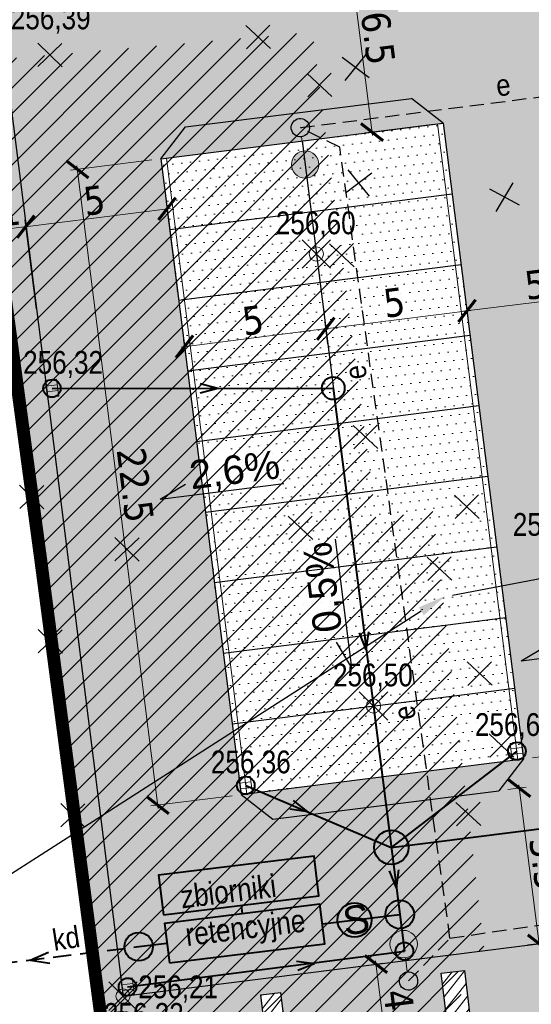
# Model space of a CAD drawing. Header units: metres. Extents: x 6555752 to 6555958, y 5574101 to 5574206.
# Tile 3 of 7: x 6555787 to 6555805, y 5574130 to 5574164. Entities that reach past the tile are written whole.
import ezdxf
from ezdxf import colors
from ezdxf.entities.mleader import LeaderData, LeaderLine
from ezdxf.enums import TextEntityAlignment as Align
from ezdxf.math import Vec2, Vec3

# ---------------------------------------------------------------- set-up
doc = ezdxf.new("R2010")
doc.units = ezdxf.units.M
doc.header["$PDMODE"] = 35
doc.header["$PDSIZE"] = 0.5
doc.linetypes.add('Dashed', pattern=[0.75, 0.5, -0.25])
doc.linetypes.add('HIDDEN', pattern=[9.525, 6.35, -3.175])
for name, color, linetype, lineweight in [('!EE_KABEL_OSW', 1, 'Continuous', 30), ('__kd', 94, 'Continuous', 40), ('__krawężniki', 152, 'Continuous', 30), ('__likwidacje', 1, 'Continuous', 30), ('__MGB_mury oporowe', 7, 'Continuous', 30), ('__ogrodzenie', 7, 'FENCELINE1', 30), ('__rzędne', 4, 'Continuous', 15), ('__spadki', 7, 'Continuous', 30), ('__szraf kostka', 251, 'Continuous', 20), ('__szraf zieleń', 3, 'Continuous', 20), ('__wpusty', 5, 'Continuous', 5), ('__wymiary', 7, 'Continuous', 5), ('__ściek', 5, 'Continuous', 5), ('I-ee-sieci', 1, 'Dashed', 30), ('I-ee-tekst', 7, 'Continuous', 13)]:
    doc.layers.add(name, color=color, linetype=linetype, lineweight=lineweight)
for name, color, linetype in [('__miejsca postojowe', 7, 'Continuous'), ('I-ee-likwidacja', 7, 'XLINE'), ('przewód kanalizacyjny-Atr1', 7, 'Continuous')]:
    doc.layers.add(name, color=color, linetype=linetype)
doc.layers.add('__zakres inw.', color=7, linetype='Continuous', lineweight=0, true_color=0xf62c8b)
doc.styles.add('arial narrow', font='ARIALN.TTF', dxfattribs={"height": 0.8})
doc.styles.add('maciek', font='tahoma.ttf', dxfattribs={"height": 1})
doc.styles.get("Standard").update_dxf_attribs({"font": 'arial.ttf'})
doc.styles.add('SUPX', font='txt', dxfattribs={"width": 0.9, "height": 0.75})
doc.linetypes.add('FENCELINE1', pattern='A,6.35,-2.54,[133,ltypeshp.shx,S=2.54,R=0,X=-2.54,Y=0],-2.54,25.4', length=36.83)
doc.linetypes.add('XLINE', pattern='A,4,["X",Standard,S=3,R=0,X=-3,Y=-1.5],-2', length=6)
doc.dimstyles.new('maciek', dxfattribs={"dimtxt": 1, "dimasz": 0.7, "dimexe": 0.24, "dimexo": 0.32, "dimgap": 0.1, "dimtad": 1, "dimrnd": 0.01, "dimdsep": 46, "dimtxsty": 'maciek', "dimblk": 'ARCHTICK', "dimcen": 0.2, "dimdle": 0.12, "dimclrd": 256, "dimclre": 256, "dimclrt": 256, "dimadec": 0, "dimazin": 2, "dimtfac": 1, "dimtofl": 0, "dimtmove": 0, "dimatfit": 3, "dimldrblk": 'ARCHTICK', "dimfxl": 1, "dimtolj": 1, "dimtzin": 0, "dimlwd": -1, "dimlwe": -1, "dimarcsym": 0})
pattern_1 = [(45, (0, 0), (-0.449012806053, 0.449012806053), [])]

# ---------------------------------------------------------------- blocks, each defined once
blk = doc.blocks.new('*U468')
at = {"linetype": 'Continuous', "lineweight": 15}
h = blk.add_hatch(color=0, dxfattribs=at)
h.dxf.hatch_style = 1
edge = h.paths.add_edge_path()
edge.add_arc((1307, 0), 481, 0, 360)
at = {"color": 0, "linetype": 'Continuous', "lineweight": 15}
blk.add_line((826, 0), (322, 0), dxfattribs=at)
blk.add_circle((1307, 0), 481, dxfattribs=at)
at = {"color": 0, "linetype": 'Continuous', "lineweight": 25}
blk.add_ellipse((0, 0), major_axis=(322, 1), ratio=1, start_param=3.141543, end_param=9.424728, dxfattribs=at)
blk = doc.blocks.new('podpory')
at = {"layer": '__MGB_mury oporowe', "lineweight": 15, "transparency": 33554687}
h = blk.add_hatch(dxfattribs=at)
h.set_pattern_fill('ANSI31', color=256, scale=0.1, angle=6.9903)
h.set_pattern_definition([(51.99032, (6554396.65592, 5572798.52463), (-0.250160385, 0.195514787), [])])
h.paths.add_polyline_path([(6555789.791, 5574125.204), (6555789.304, 5574129.174), (6555790.118, 5574129.274), (6555790.505, 5574126.118), (6555795.349, 5574126.712), (6555794.962, 5574129.868), (6555795.656, 5574129.953), (6555796.043, 5574126.797), (6555801.681, 5574127.488), (6555801.294, 5574130.645), (6555802.108, 5574130.744), (6555802.595, 5574126.774)])
at = {"layer": '__MGB_mury oporowe'}
blk.add_lwpolyline([(6555789.791, 5574125.204), (6555789.304, 5574129.174), (6555790.118, 5574129.274), (6555790.505, 5574126.118), (6555795.349, 5574126.712), (6555794.962, 5574129.868), (6555795.656, 5574129.953), (6555796.043, 5574126.797), (6555801.681, 5574127.488), (6555801.294, 5574130.645), (6555802.108, 5574130.744), (6555802.595, 5574126.774), (6555789.791, 5574125.204)], dxfattribs=at)
blk = doc.blocks.new('wpust')
at = {"layer": '__wpusty'}
for p, q in [((6549616.479, 5571710.122), (6549616.116, 5571709.953)), ((6549616.564, 5571709.941), (6549616.201, 5571709.772))]:
    blk.add_line(p, q, dxfattribs=at)
blk.add_lwpolyline([(6549616.286, 5571709.59), (6549616.032, 5571710.134), (6549616.394, 5571710.303), (6549616.648, 5571709.76)], close=True, dxfattribs=at)
blk = doc.blocks.new('_ArchTick')
at = {"color": 0, "linetype": 'ByBlock', "const_width": 0.15}
blk.add_lwpolyline([(-0.5, -0.5), (0.5, 0.5)], dxfattribs=at)
blk = doc.blocks.new('*D635')
at = {"layer": '__wymiary'}
for p, q in [((6555807.371, 5574154.025), (6555807.274, 5574154.793)), ((6555802.224, 5574153.913), (6555807.423, 5574154.57)), ((6555802.41, 5574153.398), (6555802.313, 5574154.166))]:
    blk.add_line(p, q, dxfattribs=at)
at = {"layer": 'Defpoints', "color": 0}
for p in [(6555807.304, 5574154.555), (6555807.411, 5574153.708), (6555802.45, 5574153.081)]:
    blk.add_point(p, dxfattribs=at)
at = {"layer": '__wymiary', "linetype": 'ByBlock', "xscale": 0.7, "yscale": 0.7, "zscale": 0.7}
for p, rotation in [((6555807.304, 5574154.555), 7.203081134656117), ((6555802.343, 5574153.928), 187.2030811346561)]:
    blk.add_blockref('_ArchTick', p, dxfattribs=dict(at, rotation=rotation))
at = {"layer": '__wymiary', "insert": (6555804.747, 5574154.847), "char_height": 1, "attachment_point": 5, "rotation": 7.2031, "style": 'maciek'}
blk.add_mtext('\\A1;5', dxfattribs=at)
blk = doc.blocks.new('*D636')
at = {"layer": '__wymiary'}
for p, q in [((6555791.929, 5574157.528), (6555786.731, 5574156.871)), ((6555792.175, 5574154.625), (6555791.78, 5574157.751)), ((6555787.215, 5574153.998), (6555786.82, 5574157.124))]:
    blk.add_line(p, q, dxfattribs=at)
at = {"layer": 'Defpoints', "color": 0}
for p in [(6555786.85, 5574156.886), (6555792.216, 5574154.307), (6555787.255, 5574153.68)]:
    blk.add_point(p, dxfattribs=at)
at = {"layer": '__wymiary', "linetype": 'ByBlock', "xscale": 0.7, "yscale": 0.7, "zscale": 0.7}
for p, rotation in [((6555791.81, 5574157.513), 7.203080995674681), ((6555786.85, 5574156.886), 187.2030809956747)]:
    blk.add_blockref('_ArchTick', p, dxfattribs=dict(at, rotation=rotation))
at = {"layer": '__wymiary', "insert": (6555789.254, 5574157.805), "char_height": 1, "attachment_point": 5, "rotation": 7.2031, "style": 'maciek'}
blk.add_mtext('\\A1;5', dxfattribs=at)
blk = doc.blocks.new('*D637')
at = {"layer": '__wymiary'}
for p, q in [((6555803.782, 5574137.122), (6555804.418, 5574137.202)), ((6555804.165, 5574137.291), (6555804.885, 5574131.597)), ((6555804.471, 5574131.665), (6555805.108, 5574131.746))]:
    blk.add_line(p, q, dxfattribs=at)
at = {"layer": 'Defpoints', "color": 0}
for p in [(6555803.464, 5574137.082), (6555804.154, 5574131.625), (6555804.87, 5574131.716)]:
    blk.add_point(p, dxfattribs=at)
at = {"layer": '__wymiary', "linetype": 'ByBlock', "xscale": 0.7, "yscale": 0.7, "zscale": 0.7}
for p, rotation in [((6555804.18, 5574137.172), 97.2030811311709), ((6555804.87, 5574131.716), 277.2030811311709)]:
    blk.add_blockref('_ArchTick', p, dxfattribs=dict(at, rotation=rotation))
at = {"layer": '__wymiary', "insert": (6555805.131, 5574134.52), "char_height": 1, "attachment_point": 5, "rotation": 277.2031, "style": 'maciek'}
blk.add_mtext('\\A1;5.5', dxfattribs=at)
blk = doc.blocks.new('*D640')
at = {"layer": '__wymiary'}
for p, q in [((6555791.271, 5574159.228), (6555788.423, 5574158.868)), ((6555788.646, 5574159.017), (6555791.498, 5574136.456)), ((6555794.092, 5574136.905), (6555791.244, 5574136.545))]:
    blk.add_line(p, q, dxfattribs=at)
at = {"layer": 'Defpoints', "color": 0}
for p in [(6555791.589, 5574159.268), (6555794.41, 5574136.945), (6555791.482, 5574136.575)]:
    blk.add_point(p, dxfattribs=at)
at = {"layer": '__wymiary', "linetype": 'ByBlock', "xscale": 0.7, "yscale": 0.7, "zscale": 0.7}
for p, rotation in [((6555788.661, 5574158.898), 97.20308099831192), ((6555791.482, 5574136.575), 277.2030809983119)]:
    blk.add_blockref('_ArchTick', p, dxfattribs=dict(at, rotation=rotation))
at = {"layer": '__wymiary', "insert": (6555790.688, 5574147.814), "char_height": 1, "attachment_point": 5, "rotation": 277.2031, "style": 'maciek'}
blk.add_mtext('\\A1;22.5', dxfattribs=at)
blk = doc.blocks.new('*D641')
at = {"layer": '__wymiary'}
for p, q in [((6555797.449, 5574152.771), (6555797.352, 5574153.539)), ((6555792.303, 5574152.659), (6555797.502, 5574153.316)), ((6555792.489, 5574152.144), (6555792.392, 5574152.912))]:
    blk.add_line(p, q, dxfattribs=at)
at = {"layer": 'Defpoints', "color": 0}
for p in [(6555797.383, 5574153.301), (6555797.49, 5574152.454), (6555792.529, 5574151.827)]:
    blk.add_point(p, dxfattribs=at)
at = {"layer": '__wymiary', "linetype": 'ByBlock', "xscale": 0.7, "yscale": 0.7, "zscale": 0.7}
for p, rotation in [((6555797.383, 5574153.301), 7.203080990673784), ((6555792.422, 5574152.674), 187.2030809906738)]:
    blk.add_blockref('_ArchTick', p, dxfattribs=dict(at, rotation=rotation))
at = {"layer": '__wymiary', "insert": (6555794.826, 5574153.593), "char_height": 1, "attachment_point": 5, "rotation": 7.2031, "style": 'maciek'}
blk.add_mtext('\\A1;5', dxfattribs=at)
blk = doc.blocks.new('*D642')
at = {"layer": '__wymiary'}
for p, q in [((6555802.41, 5574153.398), (6555802.313, 5574154.166)), ((6555797.263, 5574153.286), (6555802.462, 5574153.943)), ((6555797.449, 5574152.771), (6555797.352, 5574153.539))]:
    blk.add_line(p, q, dxfattribs=at)
at = {"layer": 'Defpoints', "color": 0}
for p in [(6555802.343, 5574153.928), (6555802.45, 5574153.081), (6555797.49, 5574152.454)]:
    blk.add_point(p, dxfattribs=at)
at = {"layer": '__wymiary', "linetype": 'ByBlock', "xscale": 0.7, "yscale": 0.7, "zscale": 0.7}
for p, rotation in [((6555802.343, 5574153.928), 7.203080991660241), ((6555797.383, 5574153.301), 187.2030809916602)]:
    blk.add_blockref('_ArchTick', p, dxfattribs=dict(at, rotation=rotation))
at = {"layer": '__wymiary', "insert": (6555799.786, 5574154.22), "char_height": 1, "attachment_point": 5, "rotation": 7.2031, "style": 'maciek'}
blk.add_mtext('\\A1;5', dxfattribs=at)
blk = doc.blocks.new('*D649')
at = {"layer": '__wymiary'}
for p, q in [((6555786.966, 5574156.901), (6555785.746, 5574156.746)), ((6555786.232, 5574153.873), (6555785.834, 5574156.999)), ((6555787.215, 5574153.998), (6555786.817, 5574157.124))]:
    blk.add_line(p, q, dxfattribs=at)
at = {"layer": 'Defpoints', "color": 0}
for p in [(6555785.865, 5574156.761), (6555786.273, 5574153.555), (6555787.255, 5574153.68)]:
    blk.add_point(p, dxfattribs=at)
at = {"layer": '__wymiary', "linetype": 'ByBlock', "xscale": 0.7, "yscale": 0.7, "zscale": 0.7}
for p, rotation in [((6555785.865, 5574156.761), 187.2537797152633), ((6555786.847, 5574156.886), 7.253779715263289)]:
    blk.add_blockref('_ArchTick', p, dxfattribs=dict(at, rotation=rotation))
at = {"layer": '__wymiary', "insert": (6555786.28, 5574157.42), "char_height": 1, "attachment_point": 5, "rotation": 7.2538, "style": 'maciek'}
blk.add_mtext('\\A1;\\A1;1', dxfattribs=at)
blk = doc.blocks.new('*D654')
at = {"layer": '__wymiary'}
for p, q in [((6555798.996, 5574130.973), (6555799.387, 5574131.023)), ((6555799.739, 5574126.328), (6555799.134, 5574131.112)), ((6555799.57, 5574126.428), (6555799.962, 5574126.477))]:
    blk.add_line(p, q, dxfattribs=at)
at = {"layer": 'Defpoints', "color": 0}
for p in [(6555798.678, 5574130.933), (6555799.149, 5574130.993), (6555799.253, 5574126.388)]:
    blk.add_point(p, dxfattribs=at)
at = {"layer": '__wymiary', "linetype": 'ByBlock', "xscale": 0.7, "yscale": 0.7, "zscale": 0.7}
for p, rotation in [((6555799.149, 5574130.993), 97.20308112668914), ((6555799.724, 5574126.447), 277.2030811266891)]:
    blk.add_blockref('_ArchTick', p, dxfattribs=dict(at, rotation=rotation))
at = {"layer": '__wymiary', "insert": (6555800.055, 5574128.798), "char_height": 1, "attachment_point": 5, "rotation": 277.2031, "style": 'maciek'}
blk.add_mtext('\\A1;4.58', dxfattribs=at)
blk = doc.blocks.new('*D657')
at = {"layer": '__wymiary'}
for p, q in [((6555800.377, 5574166.93), (6555797.955, 5574166.624)), ((6555799.023, 5574160.086), (6555798.178, 5574166.773)), ((6555801.192, 5574160.481), (6555798.77, 5574160.175))]:
    blk.add_line(p, q, dxfattribs=at)
at = {"layer": 'Defpoints', "color": 0}
for p in [(6555800.695, 5574166.97), (6555798.193, 5574166.654), (6555801.51, 5574160.522)]:
    blk.add_point(p, dxfattribs=at)
at = {"layer": '__wymiary', "linetype": 'ByBlock', "xscale": 0.7, "yscale": 0.7, "zscale": 0.7}
for p, rotation in [((6555798.193, 5574166.654), 97.20308113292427), ((6555799.008, 5574160.205), 277.2030811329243)]:
    blk.add_blockref('_ArchTick', p, dxfattribs=dict(at, rotation=rotation))
at = {"layer": '__wymiary', "insert": (6555799.216, 5574163.508), "char_height": 1, "attachment_point": 5, "rotation": 277.2031, "style": 'maciek'}
blk.add_mtext('\\A1;6.5', dxfattribs=at)
blk = doc.blocks.new('*D698')
at = {"layer": '__wymiary'}
for p, q in [((6555805.799, 5574138.507), (6555807.234, 5574127.259)), ((6555804.648, 5574138.24), (6555806.052, 5574138.419)), ((6555806.053, 5574127.229), (6555807.457, 5574127.409))]:
    blk.add_line(p, q, dxfattribs=at)
at = {"layer": 'Defpoints', "color": 0}
for p in [(6555804.331, 5574138.199), (6555805.736, 5574127.189), (6555807.219, 5574127.378)]:
    blk.add_point(p, dxfattribs=at)
at = {"layer": '__wymiary', "linetype": 'ByBlock', "xscale": 0.7, "yscale": 0.7, "zscale": 0.7}
for p, rotation in [((6555805.814, 5574138.388), 97.27006864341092), ((6555807.219, 5574127.378), 277.2700686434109)]:
    blk.add_blockref('_ArchTick', p, dxfattribs=dict(at, rotation=rotation))
at = {"layer": '__wymiary', "insert": (6555807.113, 5574132.959), "char_height": 1, "attachment_point": 5, "rotation": 277.2701, "style": 'maciek'}
blk.add_mtext('\\A1;11.1', dxfattribs=at)

msp = doc.modelspace()

# ---------------------------------------------------------------- hatches: boundary and pattern name
at = {"layer": '__likwidacje', "lineweight": 0}
h = msp.add_hatch(dxfattribs=at)
h.set_pattern_fill('ANSI31', color=1, scale=0.2)
h.set_pattern_definition(pattern_1)
h.paths.add_polyline_path([(6555787.34, 5574145.17), (6555799.15, 5574146.64), (6555796.92, 5574163.71), (6555785.11, 5574162.69)])
h = msp.add_hatch(dxfattribs=at)
h.set_pattern_fill('ANSI31', color=1, scale=0.2)
h.set_pattern_definition(pattern_1)
h.paths.add_polyline_path([(6555789.92, 5574125.27), (6555802.53, 5574126.78), (6555801.95, 5574131.39), (6555802.95, 5574131.48), (6555801.14, 5574146.89), (6555787.34, 5574145.17)])
at = {"layer": '__szraf kostka'}
h = msp.add_hatch(dxfattribs=at)
h.set_pattern_fill('DOTS', color=256, scale=0.2, angle=5)
h.paths.add_polyline_path([(6555808.978, 5574141.306), (6555808.665, 5574143.787), (6555808.351, 5574146.267), (6555808.038, 5574148.747), (6555807.724, 5574151.227), (6555807.411, 5574153.708), (6555807.097, 5574156.188), (6555806.784, 5574158.668), (6555806.47, 5574161.149), (6555807.337, 5574162.266), (6555815.274, 5574163.269), (6555816.391, 5574162.402), (6555816.705, 5574159.922), (6555817.018, 5574157.442), (6555817.332, 5574154.962), (6555817.645, 5574152.481), (6555817.959, 5574150.001), (6555818.272, 5574147.521), (6555818.586, 5574145.041), (6555818.899, 5574142.56), (6555819.213, 5574140.08), (6555819.526, 5574137.6), (6555819.839, 5574135.119), (6555828.454, 5574135.914), (6555827.904, 5574140.887, -0.39413), (6555823.709, 5574144.379), (6555820.6, 5574168.982), (6555785.876, 5574164.593), (6555790.264, 5574129.87), (6555810.106, 5574132.377), (6555809.918, 5574133.866), (6555809.605, 5574136.346), (6555809.291, 5574138.826)])
h.paths.add_polyline_path([(6555792.455, 5574160.385), (6555800.392, 5574161.388), (6555801.51, 5574160.522), (6555801.823, 5574158.041), (6555802.137, 5574155.561), (6555802.45, 5574153.081), (6555802.764, 5574150.601), (6555803.077, 5574148.12), (6555803.391, 5574145.64), (6555803.704, 5574143.16), (6555804.017, 5574140.679), (6555804.331, 5574138.199), (6555803.464, 5574137.082), (6555795.527, 5574136.079), (6555794.41, 5574136.945), (6555794.096, 5574139.426), (6555793.783, 5574141.906), (6555793.469, 5574144.386), (6555793.156, 5574146.866), (6555792.843, 5574149.347), (6555792.529, 5574151.827), (6555792.216, 5574154.307), (6555791.902, 5574156.787), (6555791.589, 5574159.268)], flags=16)
at = {"layer": '__szraf kostka', "lineweight": 20, "true_color": 0xff8080}
h = msp.add_hatch(dxfattribs=at)
h.set_pattern_fill('DOTS', color=11, scale=0.2, angle=6.324)
h.set_pattern_definition([(6.32402, (6555952.07787, 5574204.9289), (0.12281104, 0.33305444), [0, -0.3175])])
h.paths.add_polyline_path([(6555794.41, 5574136.945), (6555804.331, 5574138.199), (6555801.51, 5574160.522), (6555791.589, 5574159.268)])
at = {"layer": '__szraf zieleń'}
h = msp.add_hatch(dxfattribs=at)
h.set_pattern_fill('DOTS', color=256, scale=0.2, angle=5)
h.paths.add_polyline_path([(6555802.724, 5574126.84), (6555809.82, 5574127.71), (6555829.1, 5574130.07), (6555828.454, 5574135.914), (6555822.478, 5574135.363), (6555822.485, 5574135.305), (6555809.931, 5574133.768), (6555810.106, 5574132.377), (6555790.264, 5574129.87), (6555785.876, 5574164.593), (6555820.6, 5574168.982), (6555823.709, 5574144.379, 0.39413), (6555827.904, 5574140.887), (6555825.46, 5574162.99), (6555822.42, 5574162.86), (6555821.66, 5574169.62), (6555784.63, 5574164.94), (6555787.18, 5574145.14), (6555787.34, 5574145.17), (6555789.92, 5574125.27), (6555789.444, 5574129.242), (6555790.259, 5574129.339), (6555790.637, 5574126.182), (6555795.482, 5574126.762), (6555795.104, 5574129.919), (6555795.799, 5574130.003), (6555796.177, 5574126.845), (6555801.817, 5574127.52), (6555801.439, 5574130.678), (6555802.253, 5574130.775)])
h = msp.add_hatch(dxfattribs=at)
h.set_pattern_fill('DOTS', color=256, scale=0.2, angle=5)
h.paths.add_polyline_path([(6555794.41, 5574136.945), (6555795.527, 5574136.079), (6555803.464, 5574137.082), (6555804.331, 5574138.199), (6555799.37, 5574137.572), (6555794.41, 5574136.945)])
h.paths.add_polyline_path([(6555796.549, 5574159.895), (6555801.51, 5574160.522), (6555800.392, 5574161.388), (6555792.455, 5574160.385), (6555791.589, 5574159.268)])
h.paths.add_polyline_path([(6555811.431, 5574161.775), (6555816.391, 5574162.402), (6555815.274, 5574163.269), (6555807.337, 5574162.266), (6555806.47, 5574161.149)])

# ---------------------------------------------------------------- linework, layer by layer
at = {"layer": '__kd'}
for p, q in [((6555793.587, 5574151.204), (6555792.973, 5574151.368)), ((6555787.769, 5574151.207), (6555797.646, 5574151.214)), ((6555793.587, 5574151.204), (6555792.973, 5574151.04)), ((6555797.646, 5574151.214), (6555800.145, 5574131.447)), ((6555798.807, 5574142.032), (6555798.893, 5574142.662)), ((6555798.807, 5574142.032), (6555798.567, 5574142.621)), ((6555804.095, 5574138.472), (6555799.684, 5574135.092)), ((6555794.571, 5574137.268), (6555799.684, 5574135.092)), ((6555799.684, 5574135.092), (6555816.847, 5574137.261)), ((6555796.752, 5574136.34), (6555796.122, 5574136.431)), ((6555796.752, 5574136.34), (6555796.251, 5574136.733)), ((6555799.862, 5574133.676), (6555799.622, 5574134.266)), ((6555799.862, 5574133.676), (6555799.948, 5574134.307)), ((6555794.412, 5574133.058), (6555794.449, 5574132.76)), ((6555797.264, 5574132.402), (6555799.982, 5574132.737)), ((6555790.727, 5574131.596), (6555791.805, 5574131.729)), ((6555787.003, 5574131.137), (6555787.645, 5574131.417)), ((6555787.003, 5574131.137), (6555787.695, 5574131.028)), ((6555796.988, 5574131.002), (6555796.358, 5574131.091)), ((6555796.988, 5574131.002), (6555796.398, 5574130.765))]:
    msp.add_line(p, q, dxfattribs=at)
at = {"layer": '__kd', "linetype": 'HIDDEN', "ltscale": 0.1}
msp.add_line((6555784.03, 5574130.77), (6555790.727, 5574131.596), dxfattribs=at)
at = {"layer": '__kd'}
for points in [[(6555791.683, 5574132.721), (6555797.142, 5574133.394), (6555796.97, 5574134.784), (6555791.512, 5574134.111)], [(6555791.891, 5574131.034), (6555797.35, 5574131.707), (6555797.178, 5574133.096), (6555791.72, 5574132.423)]]:
    msp.add_lwpolyline(points, close=True, dxfattribs=at)
msp.add_lwpolyline([(6555790.425, 5574130.192), (6555800.145, 5574131.447)], dxfattribs=at)
for centre, radius in [((6555787.769, 5574151.207), 0.31), ((6555797.646, 5574151.214), 0.4), ((6555804.095, 5574138.472), 0.31), ((6555794.571, 5574137.268), 0.31), ((6555799.684, 5574135.092), 0.6), ((6555798.394, 5574132.541), 0.6), ((6555799.982, 5574132.737), 0.5), ((6555790.813, 5574131.606), 0.5), ((6555800.145, 5574131.447), 0.31), ((6555790.425, 5574130.192), 0.31)]:
    msp.add_circle(centre, radius, dxfattribs=at)
at = {"layer": '__krawężniki'}
for p, q in [((6555785.876, 5574164.593), (6555790.264, 5574129.87)), ((6555792.455, 5574160.385), (6555800.392, 5574161.388)), ((6555801.51, 5574160.522), (6555800.392, 5574161.388)), ((6555791.589, 5574159.268), (6555801.51, 5574160.522)), ((6555791.589, 5574159.268), (6555792.455, 5574160.385)), ((6555794.41, 5574136.945), (6555804.331, 5574138.199)), ((6555804.331, 5574138.199), (6555803.464, 5574137.082)), ((6555794.41, 5574136.945), (6555795.527, 5574136.079)), ((6555795.527, 5574136.079), (6555803.464, 5574137.082)), ((6555790.264, 5574129.87), (6555810.106, 5574132.377))]:
    msp.add_line(p, q, dxfattribs=at)
at = {"layer": '__likwidacje', "color": 1}
for p, q in [((6555795.445, 5574163.139), (6555794.575, 5574163.951)), ((6555794.598, 5574163.131), (6555795.422, 5574163.959)), ((6555788.121, 5574162.497), (6555787.271, 5574163.33)), ((6555787.274, 5574162.51), (6555788.118, 5574163.317)), ((6555798.905, 5574162.112), (6555797.955, 5574162.828)), ((6555798.064, 5574162.015), (6555798.796, 5574162.925)), ((6555797.597, 5574161.451), (6555796.727, 5574162.263)), ((6555796.75, 5574161.443), (6555797.574, 5574162.271)), ((6555798.075, 5574158.067), (6555799.005, 5574158.773)), ((6555798.914, 5574157.958), (6555798.166, 5574158.882)), ((6555804.188, 5574157.636), (6555803.142, 5574158.204)), ((6555803.37, 5574157.416), (6555803.96, 5574158.424)), ((6555798.378, 5574155.471), (6555797.509, 5574156.282)), ((6555797.531, 5574155.463), (6555798.355, 5574156.29)), ((6555799.211, 5574149.094), (6555798.342, 5574149.905)), ((6555798.364, 5574149.086), (6555799.189, 5574149.913)), ((6555787.481, 5574146.982), (6555786.632, 5574147.814)), ((6555786.634, 5574146.994), (6555787.479, 5574147.802)), ((6555802.775, 5574146.644), (6555801.905, 5574147.456)), ((6555801.928, 5574146.636), (6555802.752, 5574147.464)), ((6555796.934, 5574145.904), (6555796.064, 5574146.716)), ((6555796.087, 5574145.896), (6555796.911, 5574146.724)), ((6555790.827, 5574145.135), (6555789.978, 5574145.968)), ((6555789.981, 5574145.147), (6555790.825, 5574145.955)), ((6555801.811, 5574144.47), (6555800.942, 5574145.282)), ((6555800.964, 5574144.462), (6555801.789, 5574145.29)), ((6555788.134, 5574141.908), (6555787.284, 5574142.741)), ((6555787.287, 5574141.921), (6555788.131, 5574142.728)), ((6555802.375, 5574140.781), (6555803.199, 5574141.609)), ((6555803.222, 5574140.789), (6555802.352, 5574141.601)), ((6555803.986, 5574138.265), (6555803.116, 5574139.077)), ((6555803.139, 5574138.257), (6555803.963, 5574139.085)), ((6555788.926, 5574135.799), (6555788.076, 5574136.631)), ((6555788.079, 5574135.811), (6555788.923, 5574136.619)), ((6555802.823, 5574135.86), (6555801.953, 5574136.672)), ((6555801.976, 5574135.852), (6555802.8, 5574136.68))]:
    msp.add_line(p, q, dxfattribs=at)
at = {"layer": '__miejsca postojowe'}
for p, q in [((6555801.51, 5574160.522), (6555804.331, 5574138.199)), ((6555796.549, 5574159.895), (6555799.37, 5574137.572)), ((6555791.589, 5574159.268), (6555794.41, 5574136.945)), ((6555791.902, 5574156.787), (6555801.823, 5574158.041)), ((6555792.216, 5574154.307), (6555802.137, 5574155.561)), ((6555792.529, 5574151.827), (6555802.45, 5574153.081)), ((6555792.843, 5574149.347), (6555802.764, 5574150.601)), ((6555793.156, 5574146.866), (6555803.077, 5574148.12)), ((6555793.469, 5574144.386), (6555803.391, 5574145.64)), ((6555793.783, 5574141.906), (6555803.704, 5574143.16)), ((6555794.096, 5574139.426), (6555804.017, 5574140.679))]:
    msp.add_line(p, q, dxfattribs=at)
at = {"layer": '__ogrodzenie', "ltscale": 0.07}
for p, q in [((6555787.34, 5574145.17), (6555784.821, 5574164.964)), ((6555789.444, 5574129.242), (6555787.34, 5574145.17))]:
    msp.add_line(p, q, dxfattribs=at)
at = {"layer": '__rzędne'}
for p in [(6555797.051, 5574155.926), (6555799.059, 5574140.053), (6555790.264, 5574129.87)]:
    msp.add_point(p, dxfattribs=at)
at = {"layer": '__spadki'}
for p, q in [((6555791.565, 5574147.317), (6555792.458, 5574147.846)), ((6555798.294, 5574141.399), (6555797.764, 5574142.292)), ((6555804.244, 5574141.638), (6555805.137, 5574142.168))]:
    msp.add_line(p, q, dxfattribs=at)
for points in [[(6555791.565, 5574147.317), (6555795.91, 5574147.866)], [(6555798.294, 5574141.399), (6555797.724, 5574145.91)], [(6555804.244, 5574141.638), (6555808.59, 5574142.187)]]:
    msp.add_lwpolyline(points, dxfattribs=at)
at = {"layer": '__zakres inw.', "linetype": 'HIDDEN', "ltscale": 0.3}
msp.add_lwpolyline([(6555821.66, 5574169.62, 0.3, 0.3, 0), (6555822.42, 5574162.86, 0.3, 0.3, 0), (6555825.47, 5574162.99, 0.3, 0.3, 0), (6555829.1, 5574130.07, 0.3, 0.3, 0), (6555789.92, 5574125.27, 0.3, 0.3, 0), (6555787.295, 5574145.21, 0.3, 0.3, 0), (6555784.63, 5574164.94, 0.3, 0.3, 0), (6555821.66, 5574169.62, 0.3, 0.3, 0)], format="xyseb", dxfattribs=at)
at = {"layer": '__zakres inw.', "color": 30, "linetype": 'HIDDEN', "ltscale": 0.3}
msp.add_lwpolyline([(6555825.336, 5574162.835, 0.3, 0.3, 0), (6555828.935, 5574130.201, 0.3, 0.3, 0), (6555790.049, 5574125.437, 0.3, 0.3, 0), (6555787.444, 5574145.23, 0.3, 0.3, 0), (6555784.799, 5574164.81, 0.3, 0.3, 0), (6555821.528, 5574169.452, 0.3, 0.3, 0)], format="xyseb", dxfattribs=at)
at = {"layer": '__ściek'}
for p, q in [((6555801.311, 5574160.497), (6555804.133, 5574138.174)), ((6555801.51, 5574160.522), (6555804.331, 5574138.199)), ((6555794.41, 5574136.945), (6555791.589, 5574159.268)), ((6555794.608, 5574136.97), (6555791.787, 5574159.293))]:
    msp.add_line(p, q, dxfattribs=at)
at = {"layer": 'I-ee-likwidacja', "color": 1, "ltscale": 0.1, "elevation": 257.766}
msp.add_lwpolyline([(6555801.828, 5574143.95), (6555824.84, 5574148.32)], dxfattribs=at)
at = {"layer": 'I-ee-sieci'}
for points in [[(6555796.49, 5574160.362), (6555811.368, 5574162.272)], [(6555800.288, 5574130.402), (6555801.745, 5574131.908), (6555797.873, 5574159.673), (6555796.49, 5574160.362)], [(6555800.288, 5574130.402), (6555801.745, 5574131.908), (6555814.965, 5574133.809)]]:
    msp.add_lwpolyline(points, dxfattribs=at)

# ---------------------------------------------------------------- block references
at = {"layer": '!EE_KABEL_OSW', "xscale": 0.001, "yscale": 0.001, "zscale": 0.001}
for p, rotation in [((6555796.49, 5574160.362), 277.4668484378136), ((6555800.288, 5574130.402), 97.46684843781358)]:
    msp.add_blockref('*U468', p, dxfattribs=dict(at, rotation=rotation))
at = {"layer": '__MGB_mury oporowe', "rotation": 359.8381198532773}
msp.add_blockref('podpory', (-15722.491, 18544.634), dxfattribs=at)
at = {"layer": '__wpusty', "rotation": 162.1495184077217}
for p in [(14498022.487, 8869956.666), (14498038.812, 8869943.931), (14498029.288, 8869942.727), (14498025.143, 8869935.652)]:
    msp.add_blockref('wpust', p, dxfattribs=at)

# ---------------------------------------------------------------- texts
at = {"layer": '__kd', "lineweight": 5, "style": 'SUPX', "width": 0.9}
msp.add_text('kd', height=0.75, rotation=8.8173, dxfattribs=at).set_placement((6555788.263, 5574131.9), align=Align.MIDDLE_CENTER)
at = {"layer": '__kd', "insert": (6555792.247, 5574133.743), "char_height": 0.8, "width": 4.22865, "attachment_point": 1, "rotation": 7.0284, "style": 'arial narrow'}
msp.add_mtext('{\\C0;zbiorniki\\Pretencyjne}', dxfattribs=at)
at = {"layer": '__kd', "color": 0, "lineweight": 5, "insert": (6555797.915, 5574132.983), "char_height": 1, "width": 0.93179, "attachment_point": 1, "rotation": 8.4419}
msp.add_mtext('S', dxfattribs=at)
at = {"layer": '__rzędne', "char_height": 0.8, "width": 2.70985, "attachment_point": 1, "style": 'arial narrow'}
for s, insert in [('256,39', (6555786.323, 5574164.614)), ('256,60', (6555795.629, 5574157.418)), ('256,74', (6555803.952, 5574146.83)), ('256,50', (6555797.637, 5574141.545)), ('256,22', (6555789.591, 5574129.626))]:
    msp.add_mtext(s, dxfattribs=dict(at, insert=insert))
at = {"layer": '__spadki', "char_height": 1, "attachment_point": 1}
for s, insert, width, rotation in [('2,6%', (6555792.536, 5574148.651), 2.0191, 7.2031), ('0,5%', (6555796.965, 5574142.577), 3.18417, 97.2031)]:
    msp.add_mtext(s, dxfattribs=dict(at, insert=insert, width=width, rotation=rotation))
at = {"layer": '__wpusty', "char_height": 0.8, "width": 2.80327, "attachment_point": 1, "style": 'arial narrow'}
for s, insert in [('256,32', (6555786.756, 5574152.519)), ('256,61', (6555802.622, 5574139.804)), ('256,36', (6555793.349, 5574138.492)), ('256,21', (6555790.797, 5574130.594))]:
    msp.add_mtext(s, dxfattribs=dict(at, insert=insert))
at = {"layer": 'przewód kanalizacyjny-Atr1', "color": 1, "style": 'SUPX', "width": 0.9}
for rotation, p in [(7.247, (6555803.614, 5574161.856)), (97.247, (6555798.43, 5574151.769)), (97.247, (6555800.147, 5574139.813))]:
    msp.add_text('e', height=0.75, rotation=rotation, dxfattribs=at).set_placement(p, align=Align.MIDDLE_CENTER)

# ---------------------------------------------------------------- dimensions: what is measured, and where the dimension line sits
at = {"layer": '__wymiary'}
for p1, p2, distance, picture, middle in [((6555801.51, 5574160.522), (6555800.695, 5574166.97), 2.521, '*D657', (6555799.216, 5574163.508)), ((6555791.589, 5574159.268), (6555794.41, 5574136.945), -2.951, '*D640', (6555790.688, 5574147.814)), ((6555792.216, 5574154.307), (6555787.255, 5574153.68), -3.231, '*D636', (6555789.254, 5574157.805)), ((6555802.45, 5574153.081), (6555807.411, 5574153.708), 0.854, '*D635', (6555804.747, 5574154.847)), ((6555797.49, 5574152.454), (6555802.45, 5574153.081), 0.854, '*D642', (6555799.786, 5574154.22)), ((6555792.529, 5574151.827), (6555797.49, 5574152.454), 0.854, '*D641', (6555794.826, 5574153.593)), ((6555804.331, 5574138.199), (6555805.736, 5574127.189), 1.495, '*D698', (6555807.113, 5574132.959)), ((6555803.464, 5574137.082), (6555804.154, 5574131.625), 0.722, '*D637', (6555805.131, 5574134.52)), ((6555799.253, 5574126.388), (6555798.678, 5574130.933), -0.475, '*D654', (6555800.055, 5574128.798))]:
    dim = msp.add_aligned_dim(p1=p1, p2=p2, distance=distance, dimstyle='maciek', dxfattribs=at)
    dim.commit()
    dim.dimension.update_dxf_attribs({"geometry": picture, "text_midpoint": middle})
dim = msp.add_aligned_dim(p1=(6555787.255, 5574153.68), p2=(6555786.273, 5574153.555), distance=-3.231, text='\\A1;1', dimstyle='maciek', override={"dimtxsty": 'maciek'}, dxfattribs=at)
dim.commit()
dim.dimension.update_dxf_attribs({"geometry": '*D649', "text_midpoint": (6555786.28, 5574157.42)})

# ---------------------------------------------------------------- leaders
at = {"layer": 'I-ee-tekst', "lineweight": 18}
ml = msp.add_multileader_mtext('Standard', dxfattribs=at)
ml.set_content('likwidowane złącze kablowe - własność inwestora', style='maciek')
ml.set_leader_properties()
ml.build(insert=Vec2(0, 0))
ml.multileader.update_dxf_attribs({"text_left_attachment_type": 5, "text_right_attachment_type": 5, "dogleg_length": 0, "arrow_head_size": 1})
ctx = ml.context
ctx.base_point, ctx.char_height, ctx.arrow_head_size, ctx.landing_gap_size, ctx.plane_origin = Vec3(6555753.163, 5574124.235), 1, 1, 0, Vec3(6555780.218, 5574158.099)
ctx.left_attachment, ctx.right_attachment, ctx.text_align_type = 5, 5, 2
notes = []
notes.append((ctx, [(0, (1, 1, 0), (6555770.841, 5574124.235), (-1, 0), 0, [(0, [(6555801.58, 5574143.92)], 0, [])])]))
ctx.mtext.insert, ctx.mtext.width, ctx.mtext.alignment, ctx.mtext.flow_direction = Vec3(6555770.841, 5574127.093), 19.0608, 3, 5
for ctx, leaders in notes:
    for number, flags, end, landing, length, lines in leaders:
        leader = LeaderData()
        leader.index, (leader.has_last_leader_line, leader.has_dogleg_vector, leader.attachment_direction) = number, flags
        leader.last_leader_point, leader.dogleg_vector, leader.dogleg_length = Vec3(end), Vec3(landing), length
        for number, points, colour, breaks in lines:
            line = LeaderLine()
            line.index, line.vertices, line.color, line.breaks = number, Vec3.list(points), colors.encode_raw_color(colour), breaks
            leader.lines.append(line)
        ctx.leaders.append(leader)

doc.saveas('drawing.dxf')
